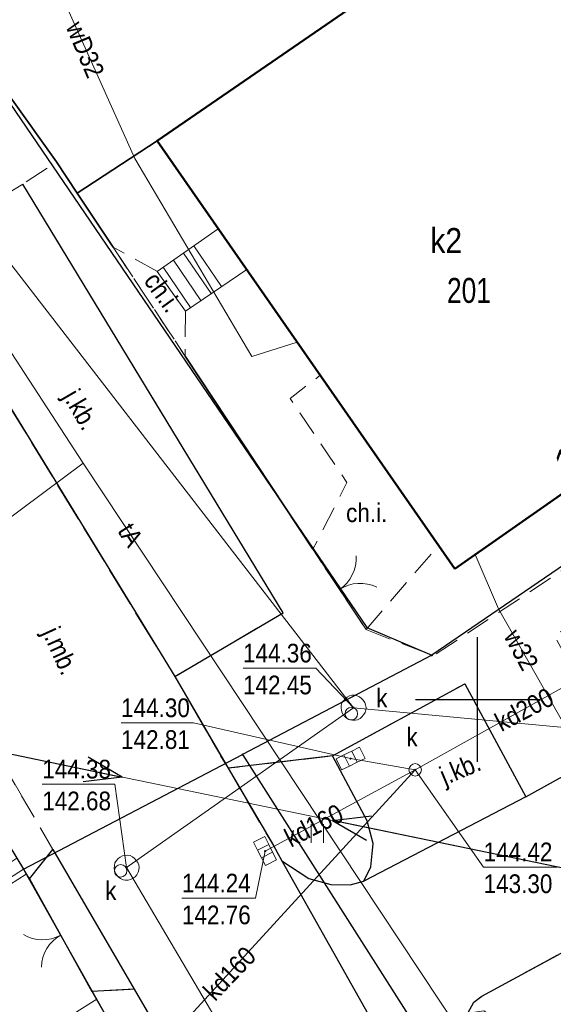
# Model space of a CAD drawing. Header units: metres. Extents: x 5552311 to 5555313, y 5709371 to 5712599.
# Tile 60 of 71: x 5554532 to 5554553, y 5710738 to 5710777. Entities that reach past the tile are written whole.
import ezdxf
from ezdxf.enums import TextEntityAlignment as Align

# ---------------------------------------------------------------- set-up
doc = ezdxf.new("R2010")
doc.units = ezdxf.units.M
doc.header["$MEASUREMENT"] = 0
for name, pattern in [('1.0_0.5', [1.5, 1, -0.5]), ('1.5_0.5', [2, 1.5, -0.5]), ('otob_500', [0]), ('suep_nn_500', [0])]:
    doc.linetypes.add(name, pattern=pattern)
doc.layers.get('0').update_dxf_attribs({"color": 2, "linetype": 'CONTINUOUS', "lineweight": 5})
for name, color, linetype in [('203-punkt graniczny', 7, 'CONTINUOUS'), ('217-kontur klasyfikacyjny', 7, 'CONTINUOUS'), ('218-kontur użytku gruntowego', 60, 'CONTINUOUS'), ('219-działka ewidencyjna', 7, 'CONTINUOUS'), ('238-Punkt adresowy budynku', 7, 'CONTINUOUS'), ('312-budynek ewidencyjny', 7, 'CONTINUOUS'), ('312-oznaczenie budynku ewidencyjnego', 7, 'CONTINUOUS'), ('312-oznaczenie budynku ewidencyjnego-Atr117', 7, 'CONTINUOUS'), ('352-schody', 7, 'CONTINUOUS'), ('brama', 7, 'CONTINUOUS'), ('chodnik', 7, 'CONTINUOUS'), ('chodnik-Atr17', 7, 'CONTINUOUS'), ('jezdnia', 7, 'CONTINUOUS'), ('jezdnia-Atr17', 7, 'CONTINUOUS'), ('kratka ściekowa', 7, 'CONTINUOUS'), ('krawężnik', 7, 'CONTINUOUS'), ('ogrodzenie trwałe', 7, 'CONTINUOUS'), ('podpora (poligon)', 7, 'CONTINUOUS'), ('przewód elektroenergetyczny niskiego napięcia', 7, 'CONTINUOUS'), ('przewód kanalizacyjny', 7, 'CONTINUOUS'), ('przewód kanalizacyjny-Atr1', 7, 'CONTINUOUS'), ('przewód telekomunikacyjny podziemny', 7, 'CONTINUOUS'), ('przewód telekomunikacyjny podziemny-Atr1', 7, 'CONTINUOUS'), ('przewód wodociągowy', 7, 'CONTINUOUS'), ('przewód wodociągowy-Atr1', 7, 'CONTINUOUS'), ('rzedna', 7, 'CONTINUOUS'), ('rzedna-Atr2', 7, 'CONTINUOUS'), ('rzedna-Atr3', 7, 'CONTINUOUS'), ('studnia kanalizacyjna', 7, 'CONTINUOUS'), ('trawnik', 7, 'CONTINUOUS'), ('Wstawianie ramki sekcyjnej z opisem', 7, 'CONTINUOUS'), ('właz do komory lub kanału - okrągły', 7, 'CONTINUOUS'), ('właz do komory lub kanału - okrągły-Atr17', 7, 'CONTINUOUS')]:
    doc.layers.add(name, color=color, linetype=linetype)
doc.styles.get("Standard").update_dxf_attribs({"font": 'Working1250', "width": 0.75})
doc.linetypes.add('902-500', pattern='A,3.75,0,[1,ksztalty.shx,S=0.5,R=0,X=0,Y=0],3.75', length=7.5)

# ---------------------------------------------------------------- blocks, each defined once
blk = doc.blocks.new('203')
at = {"linetype": 'Continuous', "lineweight": 0}
h = blk.add_hatch(color=94, dxfattribs=at)
edge = h.paths.add_edge_path()
edge.add_arc((0, 0), 0.045, 0, 360)
blk = doc.blocks.new('SUEP1')
at = {"color": 0, "linetype": 'Continuous'}
for p, q in [((5, 0), (3.5, 0.5)), ((15, 0), (13.5, 0.5)), ((0, 0), (5, 0)), ((5, 0), (3.5, -0.5)), ((5, 0), (15, 0)), ((15, 0), (13.5, -0.5))]:
    blk.add_line(p, q, dxfattribs=at)
blk = doc.blocks.new('TU04')
at = {"color": 0, "linetype": 'Continuous', "lineweight": 13}
for p, q in [((0, 0), (0, 0.75)), ((0.5, 0), (0.5, 0.75))]:
    blk.add_line(p, q, dxfattribs=at)
blk = doc.blocks.new('US22')
at = {"color": 0, "linetype": 'Continuous', "lineweight": 13}
blk.add_circle((0, 0), 0.25, dxfattribs=at)
blk = doc.blocks.new('PW01')
at = {"linetype": 'Continuous', "lineweight": 13}
h = blk.add_hatch(color=0, dxfattribs=at)
edge = h.paths.add_edge_path()
edge.add_arc((0, 0), 0.045, 0, 360)
blk = doc.blocks.new('US05')
at = {"color": 0, "linetype": 'Continuous', "lineweight": 13}
for p, q in [((-0.525, -0.25), (-0.525, 0.25)), ((-0.525, 0.25), (-0.175, 0.25)), ((-0.175, -0.25), (-0.175, 0.25)), ((-0.175, 0.25), (0.175, 0.25)), ((0.175, -0.25), (0.175, 0.25)), ((0.175, 0.25), (0.525, 0.25)), ((0.525, -0.25), (0.525, 0.25)), ((-0.525, -0.25), (-0.175, -0.25)), ((-0.175, -0.25), (0.175, -0.25)), ((0.175, -0.25), (0.525, -0.25))]:
    blk.add_line(p, q, dxfattribs=at)
blk = doc.blocks.new('US15')
at = {"color": 0, "linetype": 'Continuous', "lineweight": 13}
blk.add_circle((0, 0), 0.25, dxfattribs=at)
blk = doc.blocks.new('OK02')
at = {"color": 0, "linetype": 'Continuous', "lineweight": 0}
for centre, start, end in [((-1.5, 0), 0, 60), ((1.5, 0), 120, 180)]:
    blk.add_arc(centre, 1.5, start, end, dxfattribs=at)
blk = doc.blocks.new('RAMKA500K')
at = {"color": 0}
for p, q in [((147.5, 250), (152.5, 250)), ((150, 247.5), (150, 250)), ((150, 0), (150, 2.5)), ((147.5, 0), (152.5, 0))]:
    blk.add_line(p, q, dxfattribs=at)

msp = doc.modelspace()

# ---------------------------------------------------------------- linework, layer by layer
at = {"layer": '217-kontur klasyfikacyjny', "color": 3, "linetype": 'Continuous', "lineweight": 18, "flags": 128}
for points in [[(5554531.77, 5710743.2), (5554513.75, 5710772.89)], [(5554551.26, 5710708.56), (5554531.77, 5710743.2)]]:
    msp.add_lwpolyline(points, dxfattribs=at)
at = {"layer": '218-kontur użytku gruntowego', "linetype": 'Continuous', "lineweight": 9, "flags": 128}
for points in [[(5554522.47, 5710786.74), (5554545.55, 5710752.88)], [(5554545.55, 5710752.88), (5554522.47, 5710786.74)], [(5554531.77, 5710743.2), (5554513.75, 5710772.89)], [(5554513.75, 5710772.89), (5554531.77, 5710743.2)], [(5554548.16, 5710751.77), (5554570.31, 5710766.89)], [(5554570.31, 5710766.89), (5554548.16, 5710751.77)], [(5554545.55, 5710752.88), (5554548.16, 5710751.77)], [(5554548.16, 5710751.77), (5554545.55, 5710752.88)], [(5554551.26, 5710708.56), (5554531.77, 5710743.2)], [(5554531.77, 5710743.2), (5554551.26, 5710708.56)]]:
    msp.add_lwpolyline(points, dxfattribs=at)
at = {"layer": '219-działka ewidencyjna', "color": 94, "linetype": 'Continuous', "lineweight": 30, "flags": 128}
for points in [[(5554522.47, 5710786.74), (5554545.55, 5710752.88)], [(5554513.75, 5710772.89), (5554531.77, 5710743.2)], [(5554570.31, 5710766.89), (5554548.16, 5710751.77)], [(5554545.55, 5710752.88), (5554548.16, 5710751.77)], [(5554548.16, 5710751.77), (5554540.56, 5710747.79)], [(5554531.77, 5710743.2), (5554540.56, 5710747.79)], [(5554540.56, 5710747.79), (5554558.89, 5710719.02)], [(5554531.77, 5710743.2), (5554551.26, 5710708.56)]]:
    msp.add_lwpolyline(points, dxfattribs=at)
at = {"layer": '312-budynek ewidencyjny', "color": 8, "linetype": 'Continuous', "lineweight": 50, "flags": 128}
for points in [[(5554537.13, 5710772.4), (5554553.55, 5710783.67)], [(5554549.08, 5710755.24), (5554537.13, 5710772.4)], [(5554557.14, 5710760.86), (5554549.08, 5710755.24)]]:
    msp.add_lwpolyline(points, dxfattribs=at)
at = {"layer": '352-schody', "color": 8, "linetype": 'Continuous', "lineweight": 18, "flags": 128}
msp.add_lwpolyline([(5554539.59, 5710768.87), (5554540.73, 5710767.24), (5554538.27, 5710765.57), (5554537.14, 5710767.16)], close=True, dxfattribs=at)
msp.add_lwpolyline([(5554539.59, 5710768.87), (5554540.73, 5710767.24), (5554538.27, 5710765.57), (5554537.14, 5710767.16)], close=True, dxfattribs=at)
for points in [[(5554539.304, 5710766.272), (5554538.199, 5710767.899)], [(5554539.718, 5710766.553), (5554538.609, 5710768.185)], [(5554538.89, 5710765.991), (5554537.789, 5710767.613)], [(5554538.477, 5710765.71), (5554537.379, 5710767.327)]]:
    msp.add_lwpolyline(points, dxfattribs=at)
at = {"layer": 'brama', "color": 8, "linetype": 'otob_500', "lineweight": 18, "flags": 128}
for points in [[(5554543.39, 5710756.02), (5554545.52, 5710752.8)], [(5554534.52, 5710738.29), (5554532.01, 5710742.81)]]:
    msp.add_lwpolyline(points, dxfattribs=at)
at = {"layer": 'chodnik', "color": 8, "linetype": '1.0_0.5', "lineweight": 18, "flags": 128}
for points in [[(5554580.8, 5710758.86), (5554583.32, 5710757.25), (5554591.65, 5710769.1), (5554590.45, 5710771.28), (5554585.55, 5710764.37), (5554584.48, 5710763.6), (5554583.13, 5710763.01), (5554581.53, 5710762.67), (5554579.42, 5710762.69), (5554576.66, 5710763.28), (5554573.48, 5710763.45), (5554569.87, 5710763.37), (5554568.62, 5710765.16), (5554562.42, 5710760.65), (5554559.08, 5710758.21), (5554555.02, 5710755.66), (5554554.61, 5710755.44), (5554554.36, 5710755.81), (5554548.22, 5710751.75), (5554545.52, 5710752.8), (5554533.1, 5710771.56), (5554531.74, 5710770.66), (5554542.19, 5710753.47), (5554537.84, 5710750.92), (5554539.98, 5710747.24), (5554544.17, 5710747.74), (5554549.48, 5710750.63), (5554551.94, 5710746.1), (5554555.53, 5710748.09), (5554553.07, 5710752.58), (5554563.63, 5710758.33), (5554565.86, 5710759.33), (5554568.38, 5710760), (5554570.87, 5710760.31), (5554573.7, 5710760.35), (5554577.18, 5710760.07), (5554579.13, 5710759.56)], [(5554532.01, 5710742.81), (5554532.95, 5710743.99), (5554518.33, 5710769.05), (5554516.7, 5710768.12), (5554526.56, 5710751.78), (5554531.51, 5710743.64)], [(5554535.37, 5710768.13), (5554538.26, 5710763.77), (5554538.27, 5710765.57), (5554537.14, 5710767.16)], [(5554545.52, 5710752.8), (5554548.43, 5710756.18), (5554543.68, 5710763), (5554542.47, 5710762.07), (5554544.75, 5710758.7), (5554543.39, 5710756.02)], [(5554547.38, 5710699.78), (5554550.31, 5710702.54), (5554551.51, 5710704.05), (5554552.16, 5710705.41), (5554552.53, 5710707.06), (5554552.63, 5710709.3), (5554552.05, 5710711.22), (5554536.22, 5710738.38), (5554534.52, 5710738.29), (5554535.52, 5710736.52), (5554537.04, 5710733.84), (5554541.84, 5710725.34), (5554551.26, 5710708.56), (5554528.82, 5710684.19), (5554530.25, 5710683.47)]]:
    msp.add_lwpolyline(points, close=True, dxfattribs=at)
at = {"layer": 'jezdnia', "color": 8, "linetype": '1.5_0.5', "lineweight": 18, "flags": 128}
for points in [[(5554518.33, 5710769.05), (5554532.95, 5710743.99), (5554536.22, 5710738.38), (5554552.05, 5710711.22), (5554560.73, 5710695.29), (5554561.92, 5710693.81), (5554569.6, 5710680.85), (5554575.73, 5710670.65), (5554603.83, 5710627.01), (5554609.82, 5710629.69), (5554596.71, 5710647.84), (5554578.75, 5710672.96), (5554575.45, 5710680.03), (5554574.11, 5710683.4), (5554573.92, 5710684.32), (5554574.13, 5710685.01), (5554574.57, 5710685.19), (5554574.89, 5710691.25), (5554574.9, 5710691.73), (5554573.99, 5710692.3), (5554571.83, 5710693.35), (5554570.46, 5710694.21), (5554569.64, 5710695.02), (5554566.41, 5710700.42), (5554565.96, 5710701.56), (5554565.65, 5710703.1), (5554557.03, 5710718.39), (5554556.01, 5710719.47), (5554552.43, 5710725.14), (5554548.9, 5710731.54), (5554542.14, 5710743.53), (5554541.8, 5710744.15), (5554539.98, 5710747.24), (5554537.84, 5710750.92), (5554526.91, 5710768.76), (5554523.93, 5710773.48)], [(5554526.91, 5710768.76), (5554537.84, 5710750.92), (5554542.19, 5710753.47), (5554531.74, 5710770.66), (5554528.46, 5710768.68), (5554527.76, 5710768.45)], [(5554583.32, 5710757.25), (5554582.15, 5710756.16), (5554581.15, 5710755.44), (5554580.04, 5710754.99), (5554578.58, 5710754.93), (5554574.16, 5710755.21), (5554571.79, 5710755.2), (5554569.58, 5710754.97), (5554567.72, 5710754.49), (5554565.98, 5710753.71), (5554555.53, 5710748.09), (5554551.94, 5710746.1), (5554545.43, 5710742.72), (5554544.88, 5710742.57), (5554544.11, 5710742.58), (5554543.22, 5710742.82), (5554542.14, 5710743.53), (5554548.9, 5710731.54), (5554548.47, 5710733.21), (5554548.59, 5710735.06), (5554548.93, 5710736.5), (5554549.6, 5710737.42), (5554549.85, 5710737.86), (5554550.17, 5710738.11), (5554554.93, 5710740.69), (5554559.52, 5710743.21), (5554569.53, 5710748.58), (5554570.15, 5710748.98), (5554570.99, 5710749), (5554571.98, 5710748.64), (5554573.22, 5710747.8), (5554574.58, 5710746.23), (5554575.17, 5710745.04), (5554575.37, 5710743.43), (5554575.1, 5710742.43)], [(5554544.17, 5710747.74), (5554545.56, 5710745.14), (5554545.8, 5710744.22), (5554545.71, 5710743.29), (5554545.43, 5710742.72), (5554551.94, 5710746.1), (5554549.48, 5710750.63)], [(5554531.77, 5710743.2), (5554510.73, 5710729.75), (5554475.99, 5710709.85), (5554447.06, 5710693.26), (5554443.23, 5710699.15), (5554462.23, 5710712.32), (5554460.21, 5710715.22), (5554440.32, 5710701.85), (5554425.74, 5710692.16), (5554418.39, 5710702.98), (5554417.67, 5710704.05), (5554413.74, 5710698.54), (5554422.18, 5710685.91), (5554422.24, 5710683.26), (5554414.67, 5710678.37), (5554411.17, 5710678.91), (5554409.54, 5710677.7), (5554408.06, 5710674.21), (5554399.4, 5710668.24), (5554396.78, 5710667.91), (5554395.38, 5710669.36), (5554394.89, 5710669.03), (5554395.46, 5710668.22), (5554394.01, 5710667.3), (5554393.51, 5710668.1), (5554393.08, 5710667.81), (5554391.94, 5710669.33), (5554375.03, 5710657.88), (5554384.19, 5710648.99), (5554388.23, 5710645.06), (5554389.36, 5710643.96), (5554394.67, 5710650.04), (5554402.1, 5710659.1), (5554430.11, 5710677.61), (5554434.38, 5710680.2), (5554449.14, 5710687.47), (5554480.13, 5710704.87), (5554485.07, 5710707.73), (5554505.9, 5710719.35), (5554533.93, 5710737.49), (5554534.71, 5710737.99), (5554534.52, 5710738.29), (5554532.01, 5710742.81)], [(5554549.6, 5710737.42), (5554550.25, 5710737.52), (5554550.77, 5710737.18), (5554551.33, 5710736.33), (5554552.82, 5710733.54), (5554557.41, 5710736.01), (5554554.93, 5710740.69), (5554550.17, 5710738.11), (5554549.85, 5710737.86)]]:
    msp.add_lwpolyline(points, close=True, dxfattribs=at)
at = {"layer": 'krawężnik', "color": 8, "linetype": 'Continuous', "lineweight": 25, "flags": 128}
for points in [[(5554537.84, 5710750.92), (5554542.19, 5710753.47), (5554531.74, 5710770.66)], [(5554526.91, 5710768.76), (5554537.84, 5710750.92)], [(5554537.84, 5710750.92), (5554539.98, 5710747.24)], [(5554544.17, 5710747.74), (5554549.48, 5710750.63)], [(5554549.48, 5710750.63), (5554551.94, 5710746.1)], [(5554551.94, 5710746.1), (5554555.53, 5710748.09)], [(5554545.56, 5710745.14), (5554544.17, 5710747.74), (5554539.98, 5710747.24)], [(5554539.98, 5710747.24), (5554541.8, 5710744.15), (5554542.14, 5710743.53)], [(5554551.94, 5710746.1), (5554545.43, 5710742.72)], [(5554545.43, 5710742.72), (5554545.71, 5710743.29), (5554545.8, 5710744.22), (5554545.56, 5710745.14)], [(5554532.01, 5710742.81), (5554532.95, 5710743.99)], [(5554532.95, 5710743.99), (5554536.22, 5710738.38)], [(5554542.14, 5710743.53), (5554543.22, 5710742.82), (5554544.11, 5710742.58), (5554544.88, 5710742.57), (5554545.43, 5710742.72)], [(5554542.14, 5710743.53), (5554548.9, 5710731.54)], [(5554532.01, 5710742.81), (5554534.52, 5710738.29)], [(5554549.6, 5710737.42), (5554549.85, 5710737.86), (5554550.17, 5710738.11), (5554554.93, 5710740.69)], [(5554536.22, 5710738.38), (5554552.05, 5710711.22), (5554552.63, 5710709.3), (5554552.53, 5710707.06), (5554552.16, 5710705.41), (5554551.51, 5710704.05), (5554550.31, 5710702.54), (5554547.38, 5710699.78), (5554530.25, 5710683.47)], [(5554536.22, 5710738.38), (5554534.52, 5710738.29)]]:
    msp.add_lwpolyline(points, dxfattribs=at)
at = {"layer": 'ogrodzenie trwałe', "color": 8, "linetype": '902-500', "lineweight": 35, "flags": 128}
for points in [[(5554537.13, 5710772.4), (5554533.93, 5710770.3), (5554533.1, 5710771.56), (5554529.62, 5710776.41), (5554522.47, 5710786.74), (5554546.23, 5710807.01), (5554570.1, 5710769.56), (5554570.31, 5710766.89), (5554570.42, 5710763.32)], [(5554533.93, 5710770.3), (5554535.37, 5710768.13)], [(5554538.26, 5710763.77), (5554543.39, 5710756.02)]]:
    msp.add_lwpolyline(points, dxfattribs=at)
at = {"layer": 'podpora (poligon)', "color": 8, "linetype": 'Continuous', "lineweight": 18, "flags": 128}
for points in [[(5554530.81, 5710743.18), (5554531.21, 5710742.57), (5554531.88, 5710742.99), (5554531.77, 5710743.2), (5554531.51, 5710743.64)], [(5554535.13, 5710737.24), (5554534.71, 5710737.99), (5554533.93, 5710737.49), (5554534.35, 5710736.83)]]:
    msp.add_lwpolyline(points, close=True, dxfattribs=at)
at = {"layer": 'przewód elektroenergetyczny niskiego napięcia', "color": 1, "linetype": 'suep_nn_500', "lineweight": 18, "flags": 128}
msp.add_lwpolyline([(5554521.04, 5710749.92), (5554558.86, 5710742.12)], dxfattribs=at)
at = {"layer": 'przewód kanalizacyjny', "color": 34, "linetype": 'Continuous', "lineweight": 18, "flags": 128}
for points in [[(5554497.14, 5710799.13), (5554518.82, 5710786.85), (5554527.04, 5710772.9), (5554545.02, 5710749.67)], [(5554547.49, 5710747.18), (5554556.96, 5710752.46)], [(5554554.89, 5710701.21), (5554555.26, 5710711.6), (5554544.09, 5710729.4), (5554535.91, 5710743.26), (5554545.02, 5710749.67)], [(5554545.02, 5710749.67), (5554580.43, 5710746.37)], [(5554547.49, 5710747.18), (5554544.9, 5710747.63)], [(5554537.73, 5710736.53), (5554547.49, 5710747.18)], [(5554547.49, 5710747.18), (5554541.47, 5710743.92)]]:
    msp.add_lwpolyline(points, dxfattribs=at)
at = {"layer": 'przewód telekomunikacyjny podziemny', "color": 30, "linetype": 'Continuous', "lineweight": 18, "flags": 128}
for points in [[(5554317.21, 5710833.83), (5554356.9, 5710836.65), (5554361, 5710837.04), (5554369.52, 5710837.23), (5554386.11, 5710836.9), (5554394.5, 5710835.65), (5554412.61, 5710830.86), (5554421.2, 5710828.39), (5554430.33, 5710825.06), (5554451.4, 5710816.48), (5554464.2, 5710811), (5554481.18, 5710802.85), (5554496.83, 5710794.44), (5554506.51, 5710787.97), (5554515.88, 5710781.61), (5554520.23, 5710777.65), (5554530.54, 5710765.02), (5554534.16, 5710759.48), (5554549.27, 5710736.72), (5554562.12, 5710717.62), (5554571.48, 5710700.1)], [(5554534.16, 5710759.48), (5554525.99, 5710753.39)]]:
    msp.add_lwpolyline(points, dxfattribs=at)
at = {"layer": 'przewód wodociągowy', "color": 5, "linetype": 'Continuous', "lineweight": 18, "flags": 128}
for points in [[(5554531.48, 5710782.3), (5554536.24, 5710771.69), (5554540.94, 5710763.75), (5554542.76, 5710764.32)], [(5554549.9, 5710755.81), (5554550.84, 5710753.63), (5554554.47, 5710747.23), (5554557.67, 5710733.45)]]:
    msp.add_lwpolyline(points, dxfattribs=at)
at = {"layer": 'rzedna-Atr2', "color": 8, "lineweight": 5, "flags": 128}
for points in [[(5554545.02, 5710749.67), (5554543.5, 5710751.25), (5554540.583, 5710751.25)], [(5554544.9, 5710747.63), (5554538.6, 5710749.06), (5554535.688, 5710749.06)], [(5554547.49, 5710747.18), (5554550.24, 5710743.28), (5554553.189, 5710743.28)], [(5554535.91, 5710743.26), (5554535.44, 5710746.6), (5554532.523, 5710746.6)], [(5554541.47, 5710743.92), (5554541.08, 5710742.03), (5554538.131, 5710742.03)]]:
    msp.add_lwpolyline(points, dxfattribs=at)
at = {"layer": 'studnia kanalizacyjna', "color": 34, "linetype": 'Continuous', "lineweight": 18, "flags": 128}
for points in [[(5554545.52, 5710749.68), (5554545.51, 5710749.58), (5554545.48, 5710749.48), (5554545.42, 5710749.39), (5554545.35, 5710749.3), (5554545.28, 5710749.24), (5554545.18, 5710749.19), (5554545.08, 5710749.17), (5554544.98, 5710749.17), (5554544.88, 5710749.18), (5554544.78, 5710749.23), (5554544.69, 5710749.29), (5554544.62, 5710749.37), (5554544.56, 5710749.46), (5554544.53, 5710749.56), (5554544.52, 5710749.66), (5554544.52, 5710749.76), (5554544.55, 5710749.86), (5554544.61, 5710749.95), (5554544.68, 5710750.03), (5554544.76, 5710750.09), (5554544.86, 5710750.14), (5554544.95, 5710750.17), (5554545.05, 5710750.17), (5554545.16, 5710750.15), (5554545.26, 5710750.1), (5554545.34, 5710750.04), (5554545.41, 5710749.97), (5554545.47, 5710749.88), (5554545.5, 5710749.78)], [(5554536.41, 5710743.27), (5554536.4, 5710743.17), (5554536.37, 5710743.07), (5554536.32, 5710742.97), (5554536.25, 5710742.89), (5554536.17, 5710742.83), (5554536.07, 5710742.78), (5554535.97, 5710742.76), (5554535.87, 5710742.75), (5554535.77, 5710742.77), (5554535.67, 5710742.82), (5554535.59, 5710742.88), (5554535.52, 5710742.96), (5554535.45, 5710743.05), (5554535.42, 5710743.14), (5554535.41, 5710743.24), (5554535.42, 5710743.34), (5554535.44, 5710743.45), (5554535.5, 5710743.54), (5554535.57, 5710743.62), (5554535.65, 5710743.68), (5554535.75, 5710743.73), (5554535.85, 5710743.75), (5554535.95, 5710743.76), (5554536.05, 5710743.74), (5554536.15, 5710743.69), (5554536.23, 5710743.63), (5554536.3, 5710743.55), (5554536.36, 5710743.47), (5554536.4, 5710743.37)]]:
    msp.add_lwpolyline(points, close=True, dxfattribs=at)
at = {"layer": 'trawnik', "color": 8, "linetype": '1.0_0.5', "lineweight": 18, "flags": 128}
msp.add_lwpolyline([(5554539.98, 5710747.24), (5554541.8, 5710744.15), (5554542.14, 5710743.53), (5554543.22, 5710742.82), (5554544.11, 5710742.58), (5554544.88, 5710742.57), (5554545.43, 5710742.72), (5554545.71, 5710743.29), (5554545.8, 5710744.22), (5554545.56, 5710745.14), (5554544.17, 5710747.74)], close=True, dxfattribs=at)

# ---------------------------------------------------------------- block references
at = {"layer": '203-punkt graniczny', "color": 8, "linetype": 'Continuous', "lineweight": 18}
for p in [(5554548.16, 5710751.77), (5554540.56, 5710747.79), (5554531.77, 5710743.2)]:
    msp.add_blockref('203', p, dxfattribs=at)
at = {"layer": 'brama', "color": 8, "linetype": 'Continuous', "lineweight": 18}
for p, rotation in [((5554544.455, 5710754.41), 303.484), ((5554533.265, 5710740.55), 119.044)]:
    msp.add_blockref('OK02', p, dxfattribs=dict(at, rotation=rotation))
at = {"layer": 'kratka ściekowa', "color": 34, "linetype": 'Continuous', "lineweight": 18}
for p, rotation in [((5554544.9, 5710747.63), 26.13699999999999), ((5554541.47, 5710743.92), 297.051)]:
    msp.add_blockref('US05', p, dxfattribs=dict(at, rotation=rotation))
at = {"layer": 'przewód elektroenergetyczny niskiego napięcia', "color": 1, "linetype": 'Continuous', "lineweight": 18}
for p, rotation in [((5554521.04, 5710749.92), 348.3469999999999), ((5554558.86, 5710742.12), 168.347)]:
    msp.add_blockref('SUEP1', p, dxfattribs=dict(at, rotation=rotation))
at = {"layer": 'rzedna', "color": 34, "linetype": 'Continuous', "lineweight": 18}
for p in [(5554545.02, 5710749.67), (5554547.49, 5710747.18), (5554535.91, 5710743.26)]:
    msp.add_blockref('PW01', p, dxfattribs=at)
for p, rotation in [((5554544.9, 5710747.63), 26.13699999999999), ((5554541.47, 5710743.92), 297.051)]:
    msp.add_blockref('PW01', p, dxfattribs=dict(at, rotation=rotation))
at = {"layer": 'studnia kanalizacyjna', "color": 34, "linetype": 'Continuous', "lineweight": 18}
msp.add_blockref('US15', (5554547.49, 5710747.18), dxfattribs=at)
at = {"layer": 'trawnik', "color": 8, "linetype": 'Continuous', "lineweight": 18}
msp.add_blockref('TU04', (5554543.315, 5710744.249), dxfattribs=at)
msp.add_blockref('TU04', (5554543.315, 5710744.249), dxfattribs=at)
at = {"layer": 'Wstawianie ramki sekcyjnej z opisem', "color": 8, "linetype": 'Continuous', "lineweight": 13}
for p in [(5554400, 5710750), (5554400, 5710750), (5554400, 5710750), (5554400, 5710750), (5554400, 5710500), (5554400, 5710500), (5554400, 5710500), (5554400, 5710500)]:
    msp.add_blockref('RAMKA500K', p, dxfattribs=at)
at = {"layer": 'właz do komory lub kanału - okrągły', "color": 8, "linetype": 'Continuous', "lineweight": 18}
for p in [(5554544.93, 5710749.43), (5554535.67, 5710743.13)]:
    msp.add_blockref('US22', p, dxfattribs=at)
at = {"layer": 'właz do komory lub kanału - okrągły', "color": 8, "linetype": 'Continuous', "lineweight": 18, "rotation": 27.088}
msp.add_blockref('US22', (5554547.49, 5710747.18), dxfattribs=at)

# ---------------------------------------------------------------- texts
at = {"layer": '238-Punkt adresowy budynku', "color": 8, "linetype": 'Continuous', "lineweight": 25, "oblique": 15, "width": 0.79}
msp.add_text('1a', height=1.25, rotation=33.575, dxfattribs=at).set_placement((5554554.02, 5710758.99), align=Align.CENTER)
at = {"layer": '312-oznaczenie budynku ewidencyjnego', "color": 8, "linetype": 'Continuous', "lineweight": 18, "width": 0.79}
msp.add_text('201', height=1, dxfattribs=at).set_placement((5554548.77, 5710766.9), align=Align.TOP_LEFT)
at = {"layer": '312-oznaczenie budynku ewidencyjnego-Atr117', "color": 8, "width": 0.9}
msp.add_text('k2', height=1, dxfattribs=at).set_placement((5554548.74, 5710768.4), align=Align.MIDDLE_CENTER)
at = {"layer": 'chodnik-Atr17', "color": 8, "width": 0.9}
msp.add_text('ch.i.', height=0.75, rotation=305.837, dxfattribs=at).set_placement((5554536.57, 5710766.78))
msp.add_text('ch.i.', height=0.75, dxfattribs=at).set_placement((5554544.72, 5710757.11))
at = {"layer": 'jezdnia-Atr17', "color": 8, "width": 0.9}
for s, rotation, p in [('j.kb.', 300.193, (5554533.33, 5710762.15)), ('j.mb.', 294.409, (5554532.51, 5710752.69)), ('j.kb.', 22.804, (5554548.68, 5710746.55))]:
    msp.add_text(s, height=0.75, rotation=rotation, dxfattribs=at).set_placement(p)
at = {"layer": 'przewód kanalizacyjny-Atr1', "color": 34, "width": 0.9}
for s, rotation, p in [('kd200', 27.842, (5554550.78, 5710749.02)), ('kd160', 27.089, (5554542.33, 5710744.39)), ('kd160', 46.178, (5554539.19, 5710738.13))]:
    msp.add_text(s, height=0.75, rotation=rotation, dxfattribs=at).set_placement(p, align=Align.MIDDLE_LEFT)
at = {"layer": 'przewód telekomunikacyjny podziemny-Atr1', "color": 30, "width": 0.9}
msp.add_text('tA', height=0.75, rotation=302.276, dxfattribs=at).set_placement((5554535.84, 5710756.96), align=Align.MIDDLE_LEFT)
at = {"layer": 'przewód wodociągowy-Atr1', "color": 5, "width": 0.9}
for s, rotation, p in [('wD32', 292.874, (5554533.8, 5710777.12)), ('w32', -61.763, (5554551.36, 5710752.72))]:
    msp.add_text(s, height=0.75, rotation=rotation, dxfattribs=at).set_placement(p, align=Align.MIDDLE_LEFT)
at = {"layer": 'rzedna-Atr2', "color": 34, "lineweight": 5, "width": 0.9}
for s, p in [('144.36', (5554540.583, 5710751.258)), ('144.30', (5554535.688, 5710749.067)), ('144.38', (5554532.523, 5710746.607)), ('144.42', (5554550.24, 5710743.288)), ('144.24', (5554538.131, 5710742.038))]:
    msp.add_text(s, height=0.75, dxfattribs=at).set_placement(p, align=Align.BOTTOM_LEFT)
at = {"layer": 'rzedna-Atr3', "color": 34, "lineweight": 5, "width": 0.9}
for s, p in [('142.45', (5554540.583, 5710749.982)), ('142.81', (5554535.688, 5710747.792)), ('142.68', (5554532.523, 5710745.332)), ('143.30', (5554550.24, 5710742.013)), ('142.76', (5554538.131, 5710740.763))]:
    msp.add_text(s, height=0.75, dxfattribs=at).set_placement(p, align=Align.BOTTOM_LEFT)
at = {"layer": 'właz do komory lub kanału - okrągły-Atr17', "color": 8, "width": 0.9}
for p in [(5554545.93, 5710749.68), (5554547.14, 5710748.12), (5554535.05, 5710741.96)]:
    msp.add_text('k', height=0.75, dxfattribs=at).set_placement(p)

doc.saveas('drawing.dxf')
